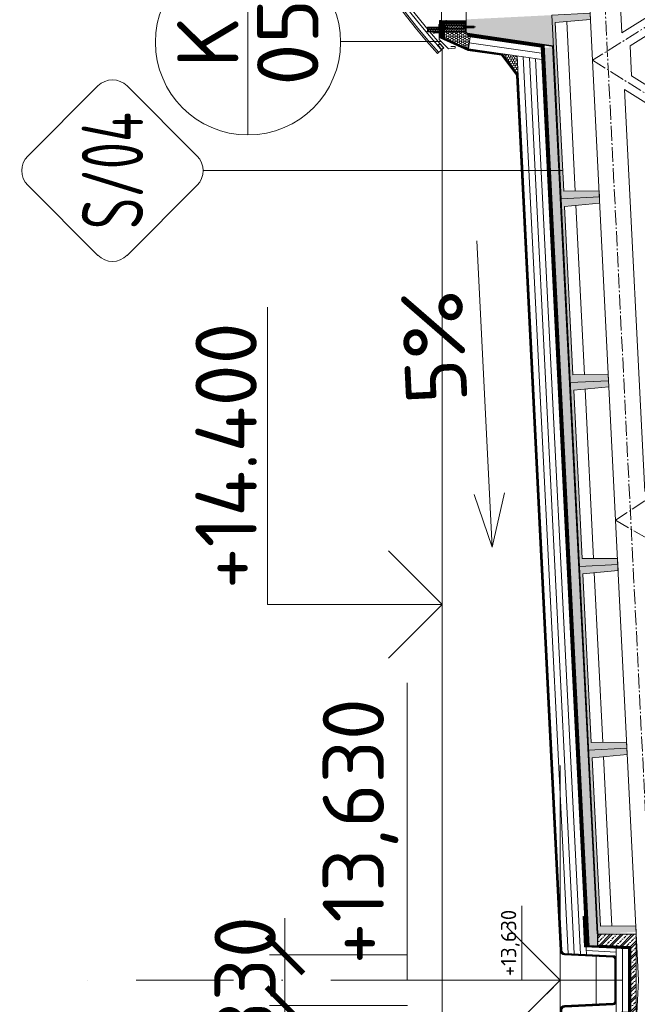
# Model space of a CAD drawing. Header units: millimetres. Extents: x -29085 to 3627694, y -159961 to 2281735.
# Tile 44 of 229: x 115737 to 119766, y 157427 to 163848. Entities that reach past the tile are written whole.
import ezdxf
from ezdxf.enums import TextEntityAlignment as Align

# ---------------------------------------------------------------- set-up
doc = ezdxf.new("R2010")
doc.units = ezdxf.units.MM
for name, pattern in [('AM_DIN_G_W050', [13.75, 9.75, -1.5, 1, -1.5]), ('CARKOVANA', [5, 3, -2]), ('CENTERX2', [101.6, 63.5, -12.7, 12.7, -12.7]), ('DASHDOT', [25.4, 12.7, -6.35, 0, -6.35])]:
    doc.linetypes.add(name, pattern=pattern)
doc.layers.add('_____detaily', color=1, linetype='Continuous')
doc.layers.add('A99_N_leg', color=7, linetype='Continuous')
for name, color, linetype, lineweight in [('A99_N_kce-pohl', 1, 'Continuous', 9), ('A99_N_kce-rez-sil', 6, 'Continuous', 18), ('A99_N_kce-rez-ten', 4, 'Continuous', 9), ('A99_N_koty-200', 5, 'Continuous', 5), ('A99_N_koty-200-vysk', 6, 'Continuous', 9), ('A99_N_koty-50-vysk', 160, 'Continuous', 9), ('A99_N_sraf', 252, 'Continuous', 0), ('A99_N_znaceni 200', 5, 'Continuous', 5), ('A99_S_kce-pohl', 7, 'Continuous', 5), ('A99_S_kce-rez-sil', 7, 'Continuous', 15), ('A99_S_kce-rez-ten', 7, 'Continuous', 9), ('A99_S_osy', 1, 'CENTERX2', 5), ('A99_S_sraf', 252, 'Continuous', 9)]:
    doc.layers.add(name, color=color, linetype=linetype, lineweight=lineweight)
doc.styles.add('A99_kota', font='isocpeur.ttf', dxfattribs={"height": 2})
doc.styles.add('A99_popis', font='isocpeur.ttf')
doc.styles.add('ad_popis 100', font='isocpeur.ttf', dxfattribs={"height": 200})
doc.linetypes.add('IZOLACE', pattern='A,0.00254,-2.54,[134,ltypeshp.shx,S=2.54,R=0,X=-2.54,Y=0],-5.08,[134,ltypeshp.shx,S=2.54,R=180,X=2.54,Y=0],-2.54', length=10.16254)
doc.dimstyles.new('A99_kota_200 new', dxfattribs={"dimscale": 200, "dimtxt": 2, "dimasz": 1.2, "dimexe": 0.5, "dimexo": 1.5, "dimgap": 0.3, "dimtad": 1, "dimdec": 0, "dimzin": 3, "dimdsep": 46, "dimtxsty": 'A99_kota', "dimblk": 'ARCHTICK', "dimcen": 2.5, "dimazin": 2, "dimtfac": 0.75, "dimtdec": 0, "dimtmove": 2, "dimatfit": 0, "dimfxl": 4, "dimfxlon": 1, "dimtolj": 1, "dimtzin": 0, "dimlwd": 5, "dimlwe": 5, "dimarcsym": 0})

# ---------------------------------------------------------------- blocks, each defined once
blk = doc.blocks.new('*U47')
at = {"color": 0, "linetype": 'ByBlock', "lineweight": -2}
blk.add_line((-3, 0), (7, 0), dxfattribs=at)
for points in [[(0, 0), (0, 5.7), (0, 5.7), (9.7, 5.7)], [(-1.75, 1.75), (0, 0), (1.75, 1.75)]]:
    blk.add_lwpolyline(points, dxfattribs=at)
at = {"color": 0, "linetype": 'ByBlock', "lineweight": -2, "style": 'A99_kota'}
blk.add_attdef('VYSKA', text='', height=2, dxfattribs=at).set_placement((9.2, 8.45), align=Align.TOP_RIGHT)
blk.add_attdef('POPIS_001', (9.2, 3.2), '', height=2, dxfattribs=at)
blk = doc.blocks.new('*U31')
at = {"color": 0, "linetype": 'ByBlock', "lineweight": -2}
blk.add_line((-3, 0), (7, 0), dxfattribs=at)
for points in [[(0, 0), (0, 5), (0, 5), (9.7, 5)], [(-1.75, 1.75), (0, 0), (1.75, 1.75)]]:
    blk.add_lwpolyline(points, dxfattribs=at)
at = {"color": 0, "linetype": 'ByBlock', "lineweight": -2, "style": 'A99_kota'}
blk.add_attdef('VYSKA', text='', height=2, dxfattribs=at).set_placement((9.2, 7.75), align=Align.TOP_RIGHT)
blk.add_attdef('POPIS_001', (9.2, 2.5), '', height=2, dxfattribs=at)
blk = doc.blocks.new('*U59')
at = {"color": 0}
for p, q in [((-0.721, 4.139), (-4.149, 0.711)), ((4.139, 0.711), (0.711, 4.139)), ((-4.149, -0.721), (-0.721, -4.149)), ((0.711, -4.149), (4.139, -0.721)), ((-0.005, -4.445), (-0.005, -22.035))]:
    blk.add_line(p, q, dxfattribs=at)
for centre, start, end in [((-0.005, 3.424), 45, 135), ((-3.433, -0.005), 135, 225), ((3.424, -0.005), 315, 45), ((-0.005, -3.433), 225, 315)]:
    blk.add_arc(centre, 1.012, start, end, dxfattribs=at)
at = {"color": 0, "linetype": 'ByBlock', "style": 'A99_popis', "width": 0.953108}
blk.add_attdef('SKLADBA', text='', height=3, rotation=0.0103, dxfattribs=at).set_placement((-2.863, -1.506), (2.855, -1.505), align=Align.FIT)
blk = doc.blocks.new('Befestiger_gross')
at = {"layer": '_____detaily', "linetype": 'Continuous', "lineweight": -2}
for p, q in [((1, -1), (0, 0)), ((1, 0), (0, 0)), ((1, -1), (0, 0)), ((1, 0), (0, 0)), ((2, 0), (1, 0)), ((1, 0), (1, 0)), ((1, 0), (1, 0)), ((2, 0), (1, 0)), ((1, 0), (1, 0)), ((1, 0), (1, 0)), ((2, 1), (2, 0)), ((2, 1), (2, 0)), ((2, 1), (2, 0)), ((2, -1), (2, 1)), ((3, 0), (2, 0)), ((3, 0), (2, 0)), ((3, 1), (4, 0)), ((3, 1), (3, 0)), ((3, 1), (4, 0)), ((3, -1), (3, 1)), ((4, -1), (5, 1)), ((5, 0), (4, 0)), ((5, 0), (4, 0)), ((5, 1), (5, 0)), ((6, 0), (5, 0)), ((5, 0), (5, 1)), ((5, -1), (6, 1)), ((5, 1), (5, 0)), ((6, 0), (5, 0)), ((7, 1), (6, 1)), ((6, 1), (6, 1)), ((6, 1), (6, 1)), ((6, 0), (6, 1)), ((7, 1), (6, 1)), ((6, 1), (6, 1)), ((6, 1), (6, 1)), ((6, -1), (7, 1)), ((7, 1), (7, 1)), ((8, 1), (7, 1)), ((7, 1), (7, 1)), ((7, 1), (7, 1)), ((8, 1), (7, 1)), ((8, 1), (8, 1)), ((9, 1), (8, 1)), ((8, 1), (8, 1)), ((8, 1), (8, 1)), ((8, -1), (8, 1)), ((9, 1), (8, 1)), ((9, 1), (10, 1)), ((9, 1), (9, 1)), ((9, 1), (10, 1)), ((9, -1), (9, 1)), ((10, 1), (10, 1)), ((11, 1), (10, 1)), ((10, -1), (11, 1)), ((10, 1), (10, 1)), ((11, 1), (11, 0)), ((11, 1), (11, 0)), ((11, -1), (12, 1)), ((12, 0), (11, 0)), ((12, 0), (11, 0)), ((12, 1), (12, 0)), ((12, 1), (12, 0)), ((12, 1), (12, 0)), ((12, -1), (13, 1)), ((13, 0), (12, 0)), ((13, 0), (12, 0)), ((13, 1), (13, 0)), ((14, 0), (13, 0)), ((13, 1), (13, 0)), ((13, 1), (13, 0)), ((14, 0), (13, 0)), ((15, 1), (14, 1)), ((14, 1), (14, 1)), ((14, 1), (14, 1)), ((14, 1), (14, 0)), ((15, 1), (14, 1)), ((14, 1), (14, 1)), ((14, 1), (14, 1)), ((14, -1), (14, 1)), ((15, 1), (16, 1)), ((15, 1), (15, 1)), ((15, 1), (16, 1)), ((15, -1), (15, 1)), ((16, 1), (16, 1)), ((17, 1), (16, 1)), ((16, 1), (16, 1)), ((16, -1), (17, 1)), ((17, 1), (17, 1)), ((18, 1), (17, 1)), ((17, 1), (17, 1)), ((18, 1), (17, 1)), ((17, -1), (18, 1)), ((18, 1), (18, 1)), ((19, 1), (18, 1)), ((18, 1), (18, 1)), ((18, 1), (18, 1)), ((19, 1), (18, 1)), ((18, -1), (19, 1)), ((20, 1), (19, 1)), ((19, 1), (19, 1)), ((19, 1), (19, 1)), ((20, 1), (19, 1)), ((19, -1), (20, 1)), ((19, 1), (19, 1)), ((21, 1), (20, 1)), ((20, 1), (20, 1)), ((20, 1), (20, 1)), ((20, 1), (20, 1)), ((21, 1), (20, 1)), ((20, 1), (20, 1)), ((20, 1), (20, 1)), ((21, 1), (21, 1)), ((22, 1), (21, 1)), ((21, 1), (21, 1)), ((21, 1), (21, 1)), ((21, -1), (21, 1)), ((22, 1), (21, 1)), ((22, 1), (23, 1)), ((22, 1), (22, 1)), ((22, 1), (23, 1)), ((22, -1), (22, 1)), ((24, 1), (23, 1)), ((24, 1), (23, 1)), ((23, -1), (24, 1)), ((24, 1), (24, 1)), ((25, 1), (24, 1)), ((24, 1), (24, 1)), ((24, 1), (24, 1)), ((25, 1), (24, 1)), ((24, -1), (25, 1)), ((25, 1), (25, 1)), ((26, 1), (25, 1)), ((25, 1), (25, 1)), ((25, 1), (25, 1)), ((26, 1), (25, 1)), ((25, -1), (26, 1)), ((26, 1), (26, 1)), ((27, 1), (26, 1)), ((26, 1), (26, 1)), ((26, 1), (26, 1)), ((27, 1), (26, 1)), ((28, 0), (27, 0)), ((27, 1), (27, 0)), ((27, 1), (27, 1)), ((28, 0), (27, 0)), ((27, 1), (27, 0)), ((27, -1), (27, 1)), ((28, 1), (29, 0)), ((28, 1), (28, 0)), ((28, 1), (29, 0)), ((28, -1), (28, 1)), ((29, 0), (29, 0)), ((29, 0), (29, 0)), ((30, 1), (29, 0)), ((29, 0), (29, 0)), ((29, 0), (29, 0)), ((29, -1), (30, 1)), ((30, 1), (30, 0)), ((31, 0), (30, 0)), ((30, 1), (30, 0)), ((31, 0), (30, 0)), ((30, -1), (31, 1)), ((31, 1), (31, 0)), ((32, 0), (31, 0)), ((31, 1), (31, 0)), ((31, 1), (31, 0)), ((32, 0), (31, 0)), ((31, -1), (32, 1)), ((32, 1), (32, 0)), ((33, 0), (32, 0)), ((32, 1), (32, 0)), ((32, 1), (32, 0)), ((33, 0), (32, 0)), ((32, -1), (33, 1)), ((33, 1), (33, 0)), ((34, 0), (33, 0)), ((33, 1), (33, 0)), ((33, 1), (33, 0)), ((34, 0), (33, 0)), ((34, 1), (34, 0)), ((36, 0), (34, 0)), ((34, 1), (34, 0)), ((34, -1), (34, 1)), ((34, 1), (34, 0)), ((36, 0), (34, 0)), ((36, 0), (37, 1)), ((36, 0), (37, 1)), ((37, -1), (37, 1)), ((37, -1), (37, 1)), ((2, -1), (1, -1)), ((2, -1), (1, -1)), ((2, -1), (2, -1)), ((3, -1), (2, -1)), ((2, -1), (2, -1)), ((2, -1), (2, -1)), ((3, -1), (2, -1)), ((3, -1), (3, -1)), ((4, -1), (3, -1)), ((3, -1), (3, -1)), ((3, -1), (3, -1)), ((4, -1), (3, -1)), ((5, 0), (4, 0)), ((4, 0), (4, -1)), ((5, 0), (4, 0)), ((4, -1), (4, -1)), ((4, -1), (4, -1)), ((6, 0), (5, 0)), ((5, 0), (5, -1)), ((5, 0), (5, -1)), ((6, 0), (5, 0)), ((5, 0), (5, -1)), ((6, 0), (6, -1)), ((7, 0), (6, -1)), ((6, 0), (6, -1)), ((7, 0), (7, 0)), ((7, 0), (8, -1)), ((7, 0), (7, 0)), ((7, 0), (8, -1)), ((9, 0), (8, 0)), ((8, 0), (8, -1)), ((9, 0), (8, 0)), ((9, 0), (9, -1)), ((10, 0), (9, 0)), ((9, 0), (9, -1)), ((9, 0), (9, -1)), ((10, 0), (9, 0)), ((10, 0), (10, -1)), ((10, 0), (10, -1)), ((11, -1), (10, -1)), ((10, -1), (10, -1)), ((11, -1), (10, -1)), ((11, -1), (11, -1)), ((12, -1), (11, -1)), ((11, -1), (11, -1)), ((11, -1), (11, -1)), ((12, -1), (11, -1)), ((13, 0), (12, -1)), ((12, -1), (12, -1)), ((12, -1), (12, -1)), ((13, 0), (13, 0)), ((13, 0), (14, -1)), ((13, 0), (13, 0)), ((13, 0), (14, -1)), ((15, 0), (14, 0)), ((14, 0), (14, -1)), ((15, 0), (14, 0)), ((15, 0), (15, -1)), ((16, 0), (15, 0)), ((15, 0), (15, -1)), ((15, 0), (15, -1)), ((16, 0), (15, 0)), ((16, 0), (16, -1)), ((17, 0), (16, 0)), ((16, 0), (16, -1)), ((16, 0), (16, -1)), ((17, 0), (16, 0)), ((17, 0), (17, -1)), ((18, 0), (17, 0)), ((17, 0), (17, -1)), ((17, 0), (17, -1)), ((18, 0), (17, 0)), ((19, 0), (18, 0)), ((18, 0), (18, -1)), ((18, 0), (18, -1)), ((19, 0), (18, 0)), ((18, 0), (18, -1)), ((19, 0), (19, -1)), ((20, 0), (19, -1)), ((19, 0), (19, -1)), ((21, 0), (20, 0)), ((21, 0), (20, 0)), ((21, 0), (21, -1)), ((22, 0), (21, 0)), ((21, 0), (21, -1)), ((21, 0), (21, -1)), ((22, 0), (21, 0)), ((22, 0), (22, -1)), ((23, 0), (22, 0)), ((22, 0), (22, -1)), ((22, 0), (22, -1)), ((23, 0), (22, 0)), ((23, 0), (23, -1)), ((24, 0), (23, 0)), ((23, 0), (23, -1)), ((23, 0), (23, -1)), ((24, 0), (23, 0)), ((24, 0), (24, -1)), ((25, 0), (24, 0)), ((24, 0), (24, -1)), ((24, 0), (24, -1)), ((25, 0), (24, 0)), ((25, 0), (25, -1)), ((25, 0), (25, -1)), ((26, -1), (25, -1)), ((26, -1), (27, -1)), ((26, -1), (26, -1)), ((26, -1), (27, -1)), ((26, -1), (26, -1)), ((28, -1), (27, -1)), ((27, -1), (27, -1)), ((28, -1), (27, -1)), ((29, -1), (28, -1)), ((28, -1), (28, -1)), ((28, -1), (28, -1)), ((29, -1), (28, -1)), ((28, -1), (28, -1)), ((29, -1), (29, -1)), ((30, -1), (29, -1)), ((29, -1), (29, -1)), ((29, -1), (29, -1)), ((30, -1), (29, -1)), ((30, -1), (30, -1)), ((31, -1), (30, -1)), ((30, -1), (30, -1)), ((30, -1), (30, -1)), ((31, -1), (30, -1)), ((31, -1), (31, -1)), ((32, -1), (31, -1)), ((31, -1), (31, -1)), ((31, -1), (31, -1)), ((32, -1), (31, -1)), ((32, -1), (32, -1)), ((33, -1), (32, -1)), ((32, -1), (32, -1)), ((34, -1), (33, -1)), ((34, -1), (33, -1)), ((37, -1), (34, -1)), ((34, -1), (34, -1)), ((37, -1), (34, -1)), ((34, -1), (34, -1)), ((34, -1), (34, -1)), ((37, -1), (37, -1)), ((37, -1), (37, -1))]:
    blk.add_line(p, q, dxfattribs=at)
blk = doc.blocks.new('*U28')
at = {"color": 0, "linetype": 'ByBlock'}
blk.add_line((-3.02, 0), (3.02, 0), dxfattribs=at)
blk.add_circle((0, 0), 3.02, dxfattribs=at)
at = {"color": 0, "linetype": 'ByBlock', "style": 'A99_popis'}
for tag, p in [('KATEGORIE', (0, 1.31)), ('PRVEK', (0, -1.298))]:
    blk.add_attdef(tag, text='', height=2, dxfattribs=at).set_placement(p, align=Align.MIDDLE_CENTER)
blk = doc.blocks.new('_ArchTick')
at = {"color": 0, "linetype": 'ByBlock', "const_width": 0.15}
blk.add_lwpolyline([(-0.5, -0.5), (0.5, 0.5)], dxfattribs=at)
blk = doc.blocks.new('*D152')
at = {"layer": 'A99_N_koty-200', "color": 0, "linetype": 'Continuous', "lineweight": 5, "ltscale": 10, "transparency": 16777216}
for p, q in [((117467.9, 157748.2), (117467.9, 157988.2)), ((118267.9, 157748.2), (117367.9, 157748.2)), ((117467.9, 157418.3), (117467.9, 157748.2)), ((118267.9, 157418.3), (117367.9, 157418.3)), ((117467.9, 157418.3), (117467.9, 157178.3))]:
    blk.add_line(p, q, dxfattribs=at)
at = {"layer": 'Defpoints', "color": 0, "linetype": 'Continuous', "ltscale": 10, "transparency": 16777216}
for p in [(117467.9, 157748.2), (119293.5, 157748.2), (119293.4, 157418.3)]:
    blk.add_point(p, dxfattribs=at)
at = {"layer": 'A99_N_koty-200', "color": 0, "linetype": 'Continuous', "lineweight": 5, "ltscale": 10, "transparency": 16777216, "xscale": 240, "yscale": 240, "zscale": 240}
for p, rotation in [((117467.9, 157748.2), 270), ((117467.9, 157418.3), 90)]:
    blk.add_blockref('_ArchTick', p, dxfattribs=dict(at, rotation=rotation))
at = {"layer": 'A99_N_koty-200', "color": 0, "linetype": 'Continuous', "lineweight": 0, "ltscale": 10, "transparency": 16777216, "insert": (117207.9, 157583.3), "char_height": 400, "attachment_point": 5, "rotation": 90, "style": 'A99_kota'}
blk.add_mtext('\\A1;330', dxfattribs=at)

msp = doc.modelspace()

# ---------------------------------------------------------------- hatches: boundary and pattern name
at = {"layer": 'A99_N_kce-rez-ten', "lineweight": 0, "transparency": 33554562}
h = msp.add_hatch(dxfattribs=at)
h.set_pattern_fill('ANSI31', color=1, scale=50)
h.set_pattern_definition([(135, (123068.95, 129398.5855), (-4.4194174, -4.4194174), [])])
h.paths.add_polyline_path([(118489, 163825.8), (118649, 163825.8), (118649, 163840.8), (118489, 163840.8)])
h = msp.add_hatch(dxfattribs=at)
h.set_pattern_fill('ANSI31', color=1, scale=50)
h.set_pattern_definition([(135, (123068.95, 129326.0855), (-4.4194174, -4.4194174), [])])
h.paths.add_polyline_path([(118509, 163730.8), (118509, 163825.8), (118489, 163825.8), (118489, 163738.3)])
at = {"layer": 'A99_N_kce-rez-ten', "linetype": 'Continuous', "lineweight": 0}
h = msp.add_hatch(dxfattribs=at)
h.set_pattern_fill('HONEY', color=1, scale=0.25, style=2)
h.set_pattern_definition([(90, (-86071.0497, -886704.248), (-5.41265875, 9.375), [6.25, -12.5]), (210, (-86071.0497, -886704.248), (-5.412658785, -9.37499998), [6.25, -12.5]), (150, (-86071.0497, -886704.248), (-10.825317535, 2e-08), [-12.5, 6.25])])
h.paths.add_polyline_path([(118510.9, 163767.8), (118647, 163768.8), (118647, 163823.8), (118510.9, 163823.8)])
h = msp.add_hatch(dxfattribs=at)
h.set_pattern_fill('HONEY', color=1, scale=0.25, style=2)
h.set_pattern_definition([(90, (-86191.5497, -886730.248), (-5.41265875, 9.375), [6.25, -12.5]), (210, (-86191.5497, -886730.248), (-5.412658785, -9.37499998), [6.25, -12.5]), (150, (-86191.5497, -886730.248), (-10.825317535, 2e-08), [-12.5, 6.25])])
h.paths.add_polyline_path([(118472.5, 163769.8), (118472.5, 163799.8), (118397.5, 163799.8), (118397.5, 163773.8), (118455, 163773.3), (118455, 163769.8)])
at = {"layer": 'A99_N_kce-rez-ten', "lineweight": 0}
for points in [[(118469.7, 163800.8), (118469.7, 163785.8), (118470.7, 163785.8), (118470.7, 163800.8)], [(118512, 163800.8), (118512, 163785.8), (118510.9, 163785.8), (118510.9, 163800.8)], [(118638, 163808.3), (118638, 163793.3), (118639, 163793.3), (118639, 163808.3)]]:
    msp.add_hatch(color=1, dxfattribs=at).paths.add_polyline_path(points)
at = {"layer": 'A99_N_sraf', "lineweight": 0, "transparency": 33554562}
h = msp.add_hatch(dxfattribs=at)
h.set_pattern_fill('HONEY', color=1, scale=75)
h.set_pattern_definition([(0, (-86071.05, 130283.252), (14.0625, 8.11898812), [9.375, -18.75]), (120, (-86071.05, 130283.252), (-14.06249997, 8.11898818), [9.375, -18.75]), (60, (-86071.05, 130283.252), (3e-08, 16.2379763), [-18.75, 9.375])])
h.paths.add_polyline_path([(118509, 163765.8), (118508.9, 163726.8), (118664.4, 163657.6), (118675.9, 163736.8), (118649, 163765.8)])
h = msp.add_hatch(dxfattribs=at)
h.set_pattern_fill('HONEY', color=1, scale=75)
h.set_pattern_definition([(272.86, (118990.93, 163436.099), (8.81053, -13.63988), [9.375, -18.75]), (32.86, (118990.93, 163436.099), (7.40722, 14.4501), [9.375, -18.75]), (332.86, (118990.93, 163436.099), (16.21775, 0.8102), [-18.75, 9.375])])
h.paths.add_polyline_path([(118988.2, 163490.1), (118982.2, 163611.5), (118885.4, 163625.5)])
at = {"layer": 'A99_S_sraf', "lineweight": 0, "transparency": 33554687}
h = msp.add_hatch(dxfattribs=at)
h.set_pattern_fill('ZELEZOBETON', color=256, scale=10)
h.set_pattern_definition([(135, (122783.95, 111373.25), (-35.35534, -35.35534), []), (135, (122783.95, 111387.394), (-35.35534, -35.35534), []), (135, (122783.95, 111415.68), (-49.497475, -21.213203), [20, -10, 0, -10])])
h.paths.add_polyline_path([(119508.5, 157885.4), (119569.5, 157888.4), (119707, 157895.3), (119758.2, 157897.9), (119756.2, 157937.8), (119526, 157936.3), (119471.1, 159035), (119700.3, 159056.4), (119696.3, 159136.3), (119466.1, 159134.8), (119411.3, 160233.5), (119640.4, 160254.9), (119636.4, 160334.8), (119406.3, 160333.3), (119351.4, 161432), (119580.4, 161453.4), (119576.4, 161533.3), (119346.4, 161531.8), (119291.5, 162630.5), (119520.7, 162651.9), (119516.5, 162731.8), (119286.5, 162730.3), (119231.6, 163829), (119460.6, 163850.4), (119458.6, 163890.4), (118649.9, 163850), (118654.3, 163760.1), (119219.1, 163678.2)])
at = {"layer": 'A99_S_sraf', "linetype": 'Continuous', "lineweight": 0, "ltscale": 2, "transparency": 33554562}
h = msp.add_hatch(dxfattribs=at)
h.set_pattern_fill('BETON-LEHKY', color=256, scale=10)
h.set_pattern_definition([(137.86, (119497.84, 139899.01), (-26.83778, -29.660305), []), (92.86, (119482.357, 139943.362), (-29.660305, 26.837778), [5, -51.56854]), (137.86, (119482.108, 139948.356), (-26.83778, -29.660305), [5, -35]), (182.86, (119478.4, 139951.71), (-26.837778, -29.660305), [5, -51.56854]), (227.86, (119473.406, 139951.46), (29.660305, -26.83778), [5, -35]), (92.86, (119470.3, 139942.76), (-29.660305, 26.837778), [5, -51.56854]), (137.86, (119474.01, 139939.405), (-26.83778, -29.660305), [5, -35]), (182.86, (119479.002, 139939.655), (-26.837778, -29.660305), [5, -51.56854]), (227.86, (119482.357, 139943.362), (29.660305, -26.83778), [5, -35]), (137.86, (119465.08, 139955.62), (-26.83778, -29.660305), [10, -30])])
h.paths.add_polyline_path([(119452.2, 157810.9), (119159.7, 163665.2), (119214.6, 163667.9), (119509, 157813.3)])
at = {"layer": 'A99_S_sraf', "lineweight": 0, "transparency": 33554687}
h = msp.add_hatch(dxfattribs=at)
h.set_pattern_fill('ZELEZOBETON', color=256, scale=10)
h.set_pattern_definition([(45, (-169826.05, -431416.75), (-35.355339, 35.355339), []), (45, (-169811.91, -431416.75), (-35.355339, 35.355339), []), (45, (-169783.623, -431416.75), (-21.2132034, 49.4974747), [20, -10, 0, -10])])
h.paths.add_polyline_path([(119759, 157583.3), (119724, 157583.3), (119724, 157363.3), (119509, 157353.3), (119509, 157283.3), (119759, 157283.3)])
h.paths.add_polyline_path([(119759, 157883.3), (119509, 157883.3), (119509, 157813.3), (119724, 157803.3), (119724, 157583.3), (119759, 157583.3)])

# ---------------------------------------------------------------- linework, layer by layer
at = {"layer": 'A99_N_kce-pohl', "lineweight": 5}
for points in [[(118489, 163840.8), (118489, 166583.3)], [(118549, 163673.3), (118579, 163673.3), (118579, 163663.3), (118534, 163658.3), (118474, 163718.3), (118474, 163763.3), (118444, 163763.3)]]:
    msp.add_lwpolyline(points, dxfattribs=at)
at = {"layer": 'A99_N_kce-pohl', "linetype": 'Continuous', "lineweight": 0}
msp.add_lwpolyline([(118664.4, 163657.6), (118508.9, 163726.8), (118509, 163765.8), (118649, 163765.8), (118675.9, 163736.8)], close=True, dxfattribs=at)
at = {"layer": 'A99_N_kce-pohl', "linetype": 'Continuous'}
for points in [[(118478.3, 163693.6), (118504.9, 163663.8), (118490, 163650.5), (118463.4, 163680.3)], [(118478.1, 163690.1), (118501.4, 163664), (118490.2, 163654), (118466.9, 163680.1)]]:
    msp.add_lwpolyline(points, close=True, dxfattribs=at)
for points in [[(118504.9, 163663.8), (118478.3, 163693.6)], [(118490, 163650.5), (118463.9, 163627.2)]]:
    msp.add_lwpolyline(points, dxfattribs=at)
at = {"layer": 'A99_N_kce-pohl'}
msp.add_lwpolyline([(118493.8, 151503.3), (118493.8, 163653.3)], dxfattribs=at)
at = {"layer": 'A99_N_kce-pohl', "lineweight": 0}
for points in [[(119143.5, 163588.1), (118664.4, 163657.6)], [(118990.9, 163436.1), (118982.2, 163611.5)]]:
    msp.add_lwpolyline(points, dxfattribs=at)
at = {"layer": 'A99_N_kce-pohl', "linetype": 'Continuous', "lineweight": 0}
msp.add_lwpolyline([(119647.9, 157801.8), (119719, 157798.5), (119449.2, 157811)], dxfattribs=at)
at = {"layer": 'A99_N_kce-pohl', "linetype": 'Continuous', "lineweight": 5}
for radius, start, end in [(4410, 137.90791, 222.09209), (4355, 137.90451, 221.56924)]:
    msp.add_arc((121736.5, 166583.3), radius, start, end, dxfattribs=at)
at = {"layer": 'A99_N_kce-rez-sil', "color": 1, "linetype": 'Continuous', "lineweight": 5}
for radius, start, end in [(4400, 137.90791, 222.09209), (4375, 137.90603, 222.09397)]:
    msp.add_arc((121736.5, 166583.3), radius, start, end, dxfattribs=at)
at = {"layer": 'A99_N_kce-rez-ten', "color": 1, "lineweight": 0}
for p, q in [((118464.4, 163796.8), (118464.4, 163789.8)), ((118467.5, 163797.6), (118465.2, 163797.6)), ((118467.4, 163795.3), (118465.2, 163795.3)), ((118467.5, 163795.3), (118465.2, 163795.3)), ((118467.5, 163791.3), (118465.2, 163791.3)), ((118467.5, 163789), (118465.2, 163789)), ((118468.3, 163798.3), (118467.8, 163798.3)), ((118467.8, 163798.3), (118467.8, 163788.3)), ((118468.3, 163788.3), (118467.8, 163788.3)), ((118468.3, 163797.6), (118468.7, 163801.3)), ((118468.3, 163798.3), (118468.3, 163788.3)), ((118468.3, 163797.6), (118468.3, 163789)), ((118468.7, 163785.3), (118468.3, 163789)), ((118469.7, 163801.3), (118468.7, 163801.3)), ((118469.7, 163801.3), (118468.7, 163801.3)), ((118469.7, 163785.3), (118468.7, 163785.3)), ((118469.7, 163785.3), (118468.7, 163785.3)), ((118469.7, 163785.3), (118469.7, 163801.3)), ((118469.7, 163800.8), (118469.7, 163785.8)), ((118470.7, 163800.8), (118469.7, 163800.8)), ((118469.7, 163785.8), (118470.7, 163785.8)), ((118470.7, 163785.8), (118469.7, 163785.8)), ((118470.7, 163785.8), (118470.7, 163800.8)), ((118509, 163796.4), (118470.7, 163796.4)), ((118509, 163790.1), (118470.7, 163790.1)), ((118510.9, 163785.8), (118512, 163785.8)), ((118510.9, 163785.8), (118510.9, 163800.8)), ((118510.9, 163800.8), (118512, 163800.8)), ((118512, 163785.8), (118510.9, 163785.8)), ((118512, 163801.3), (118513, 163801.3)), ((118512, 163785.3), (118512, 163801.3)), ((118512, 163801.3), (118513, 163801.3)), ((118512, 163800.8), (118512, 163785.8)), ((118512, 163785.3), (118513, 163785.3)), ((118512, 163785.3), (118513, 163785.3)), ((118513.3, 163797.6), (118513, 163801.3)), ((118513, 163785.3), (118513.3, 163789)), ((118513.3, 163798.3), (118513.8, 163798.3)), ((118513.3, 163798.3), (118513.3, 163788.3)), ((118513.3, 163797.6), (118513.3, 163789)), ((118513.3, 163788.3), (118513.8, 163788.3)), ((118513.8, 163798.3), (118513.8, 163788.3)), ((118514.1, 163797.6), (118516.5, 163797.6)), ((118514.1, 163795.3), (118516.5, 163795.3)), ((118514.1, 163791.3), (118516.5, 163791.3)), ((118514.1, 163789), (118516.5, 163789)), ((118514.2, 163795.3), (118516.5, 163795.3)), ((118517.2, 163796.8), (118517.2, 163789.8)), ((118517.2, 163795.5), (118517.8, 163796.4)), ((118518.3, 163791), (118517.2, 163795.5)), ((118518.3, 163791), (118517.6, 163791)), ((118518.9, 163790.1), (118517.8, 163796.4)), ((118518.3, 163795.5), (118517.8, 163796.4)), ((118519.4, 163791), (118518.3, 163795.5)), ((118519, 163795.5), (118518.3, 163795.5)), ((118518.9, 163790.1), (118518.3, 163791)), ((118518.9, 163790.1), (118519.4, 163791)), ((118519, 163795.5), (118519.6, 163796.4)), ((118520.1, 163791), (118519, 163795.5)), ((118520.1, 163791), (118519.4, 163791)), ((118520.7, 163790.1), (118519.6, 163796.4)), ((118520.1, 163795.5), (118519.6, 163796.4)), ((118521.2, 163791), (118520.1, 163795.5)), ((118520.8, 163795.5), (118520.1, 163795.5)), ((118520.7, 163790.1), (118520.1, 163791)), ((118520.7, 163790.1), (118521.2, 163791)), ((118520.8, 163795.5), (118521.4, 163796.4)), ((118521.9, 163791), (118520.8, 163795.5)), ((118521.9, 163791), (118521.2, 163791)), ((118522.5, 163790.1), (118521.4, 163796.4)), ((118521.9, 163795.5), (118521.4, 163796.4)), ((118523, 163791), (118521.9, 163795.5)), ((118522.6, 163795.5), (118521.9, 163795.5)), ((118522.5, 163790.1), (118521.9, 163791)), ((118522.5, 163790.1), (118523, 163791)), ((118522.6, 163795.5), (118523.2, 163796.4)), ((118523.7, 163791), (118522.6, 163795.5)), ((118523.7, 163791), (118523, 163791)), ((118524.3, 163790.1), (118523.2, 163796.4)), ((118523.7, 163795.5), (118523.2, 163796.4)), ((118524.8, 163791), (118523.7, 163795.5)), ((118524.4, 163795.5), (118523.7, 163795.5)), ((118524.3, 163790.1), (118523.7, 163791)), ((118524.3, 163790.1), (118524.8, 163791)), ((118524.4, 163795.5), (118525, 163796.4)), ((118525.5, 163791), (118524.4, 163795.5)), ((118525.5, 163791), (118524.8, 163791)), ((118526.1, 163790.1), (118525, 163796.4)), ((118525.5, 163795.5), (118525, 163796.4)), ((118526.6, 163791), (118525.5, 163795.5)), ((118526.2, 163795.5), (118525.5, 163795.5)), ((118526.1, 163790.1), (118525.5, 163791)), ((118526.1, 163790.1), (118526.6, 163791)), ((118526.2, 163795.5), (118526.8, 163796.4)), ((118527.3, 163791), (118526.2, 163795.5)), ((118527.3, 163791), (118526.6, 163791)), ((118527.9, 163790.1), (118526.8, 163796.4)), ((118527.3, 163795.5), (118526.8, 163796.4)), ((118528.4, 163791), (118527.3, 163795.5)), ((118528, 163795.5), (118527.3, 163795.5)), ((118527.9, 163790.1), (118527.3, 163791)), ((118527.9, 163790.1), (118528.4, 163791)), ((118528, 163795.5), (118528.6, 163796.4)), ((118529.1, 163791), (118528, 163795.5)), ((118529.1, 163791), (118528.4, 163791)), ((118529.7, 163790.1), (118528.6, 163796.4)), ((118529.1, 163795.5), (118528.6, 163796.4)), ((118530.2, 163791), (118529.1, 163795.5)), ((118529.8, 163795.5), (118529.1, 163795.5)), ((118529.7, 163790.1), (118529.1, 163791)), ((118529.7, 163790.1), (118530.2, 163791)), ((118529.8, 163795.5), (118530.2, 163796.1)), ((118530.2, 163794.1), (118529.8, 163795.5)), ((118530.2, 163791), (118530.2, 163796.1)), ((118530.9, 163795.3), (118530.2, 163795.5)), ((118530.2, 163791), (118530.9, 163791.2)), ((118530.9, 163791.2), (118530.9, 163795.3)), ((118632.7, 163804.3), (118632.7, 163797.3)), ((118635.8, 163805.1), (118633.4, 163805.1)), ((118635.7, 163802.8), (118633.4, 163802.8)), ((118635.8, 163802.8), (118633.4, 163802.8)), ((118635.8, 163798.8), (118633.4, 163798.8)), ((118635.8, 163796.5), (118633.4, 163796.5)), ((118636.6, 163805.8), (118636.1, 163805.8)), ((118636.1, 163805.8), (118636.1, 163795.8)), ((118636.6, 163795.8), (118636.1, 163795.8)), ((118636.6, 163805.1), (118637, 163808.8)), ((118636.6, 163805.8), (118636.6, 163795.8)), ((118636.6, 163805.1), (118636.6, 163796.5)), ((118637, 163792.8), (118636.6, 163796.5)), ((118638, 163808.8), (118637, 163808.8)), ((118638, 163808.8), (118637, 163808.8)), ((118638, 163792.8), (118637, 163792.8)), ((118638, 163792.8), (118637, 163792.8)), ((118638, 163792.8), (118638, 163808.8)), ((118638, 163808.3), (118638, 163793.3)), ((118639, 163808.3), (118638, 163808.3)), ((118638, 163793.3), (118639, 163793.3)), ((118639, 163793.3), (118638, 163793.3)), ((118639, 163793.3), (118639, 163808.3)), ((118686.2, 163803.9), (118639, 163803.9)), ((118686.2, 163797.6), (118639, 163797.6)), ((118686.6, 163797.6), (118685.5, 163803.9)), ((118687.2, 163798.5), (118686.1, 163803)), ((118686.8, 163803), (118686.1, 163803)), ((118686.6, 163797.6), (118686.1, 163798.5)), ((118686.6, 163797.6), (118687.2, 163798.5)), ((118686.8, 163803), (118687.3, 163803.9)), ((118687.9, 163798.5), (118686.8, 163803)), ((118687.9, 163798.5), (118687.1, 163798.5)), ((118688.4, 163797.6), (118687.3, 163803.9)), ((118687.9, 163803), (118687.3, 163803.9)), ((118689, 163798.5), (118687.9, 163803)), ((118688.6, 163803), (118687.9, 163803)), ((118688.4, 163797.6), (118687.9, 163798.5)), ((118688.4, 163797.6), (118689, 163798.5)), ((118688.6, 163803), (118689.1, 163803.9)), ((118689.7, 163798.5), (118688.6, 163803)), ((118689.7, 163798.5), (118688.9, 163798.5)), ((118690.2, 163797.6), (118689.1, 163803.9)), ((118689.7, 163803), (118689.1, 163803.9)), ((118690.8, 163798.5), (118689.7, 163803)), ((118690.4, 163803), (118689.7, 163803)), ((118690.2, 163797.6), (118689.7, 163798.5)), ((118690.2, 163797.6), (118690.8, 163798.5)), ((118690.4, 163803), (118690.9, 163803.9)), ((118691.5, 163798.5), (118690.4, 163803)), ((118691.5, 163798.5), (118690.7, 163798.5)), ((118692, 163797.6), (118690.9, 163803.9)), ((118691.5, 163803), (118690.9, 163803.9)), ((118692.6, 163798.5), (118691.5, 163803)), ((118692.2, 163803), (118691.5, 163803)), ((118692, 163797.6), (118691.5, 163798.5)), ((118692, 163797.6), (118692.6, 163798.5)), ((118692.2, 163803), (118692.7, 163803.9)), ((118693.3, 163798.5), (118692.2, 163803)), ((118693.3, 163798.5), (118692.5, 163798.5)), ((118693.8, 163797.6), (118692.7, 163803.9)), ((118693.3, 163803), (118692.7, 163803.9)), ((118694.4, 163798.5), (118693.3, 163803)), ((118694, 163803), (118693.3, 163803)), ((118693.8, 163797.6), (118693.3, 163798.5)), ((118693.8, 163797.6), (118694.4, 163798.5)), ((118694, 163803), (118694.5, 163803.9)), ((118695.1, 163798.5), (118694, 163803)), ((118695.1, 163798.5), (118694.3, 163798.5)), ((118695.6, 163797.6), (118694.5, 163803.9)), ((118695.1, 163803), (118694.5, 163803.9)), ((118696.2, 163798.5), (118695.1, 163803)), ((118695.8, 163803), (118695.1, 163803)), ((118695.6, 163797.6), (118695.1, 163798.5)), ((118695.6, 163797.6), (118696.2, 163798.5)), ((118695.8, 163803), (118696.3, 163803.9)), ((118696.9, 163798.5), (118695.8, 163803)), ((118696.9, 163798.5), (118696.1, 163798.5)), ((118697.4, 163797.6), (118696.3, 163803.9)), ((118696.9, 163803), (118696.3, 163803.9)), ((118698, 163798.5), (118696.9, 163803)), ((118697.6, 163803), (118696.9, 163803)), ((118697.4, 163797.6), (118696.9, 163798.5)), ((118697.4, 163797.6), (118698, 163798.5)), ((118697.6, 163803), (118698, 163803.6)), ((118698, 163801.6), (118697.6, 163803)), ((118698, 163798.5), (118698, 163803.6)), ((118698.7, 163802.8), (118698, 163803)), ((118698, 163798.5), (118698.7, 163798.7)), ((118698.7, 163798.7), (118698.7, 163802.8))]:
    msp.add_line(p, q, dxfattribs=at)
at = {"layer": 'A99_N_kce-rez-ten', "color": 1, "linetype": 'Continuous', "lineweight": 0}
msp.add_lwpolyline([(118426.5, 163765.8), (118426.5, 163769.8), (118472.5, 163769.8), (118472.5, 163815.8), (118476.5, 163815.8)], dxfattribs=at)
msp.add_lwpolyline([(118476.5, 163814.3), (118476.5, 163768.8, -0.414214), (118473.5, 163765.8), (118426.5, 163765.8)], format="xyb", dxfattribs=at)
for points in [[(118476.5, 163765.8), (118476.5, 163760.8), (118479, 163760.8), (118479, 163840.8), (118489, 163840.8), (118489, 163842.8), (118476.5, 163842.8), (118476.5, 163765.8)], [(118649, 163840.8), (118489, 163840.8), (118489, 163825.8), (118649, 163825.8)], [(118509, 163730.3), (118509, 163825.8), (118489, 163825.8), (118489, 163738.8)], [(118531, 163825.8), (118509, 163825.8), (118509, 163765.8), (118649, 163765.8), (118649, 163825.8), (118627, 163825.8), (118627, 163823.8), (118647, 163823.8), (118647, 163767.8), (118510.9, 163767.8), (118510.9, 163823.8), (118531, 163823.8)], [(118472.5, 163769.8), (118472.5, 163799.8), (118397.5, 163799.8), (118397.5, 163769.8)], [(118455, 163769.8), (118455, 163773.3), (118397.5, 163773.3), (118397.5, 163769.8)]]:
    msp.add_lwpolyline(points, close=True, dxfattribs=at)
at = {"layer": 'A99_N_kce-rez-ten', "linetype": 'CARKOVANA', "lineweight": 0, "ltscale": 15, "const_width": 5}
for points in [[(119621.5, 157583.3), (119621.5, 157723.5, 0.400665), (119609.5, 157736), (119292.3, 157750.7, -0.386254), (119266.1, 157776.8), (118980.9, 163487.4), (118881.3, 163618.6), (118662.3, 163650.3), (118481.5, 163730.9), (118481.5, 163840.8)], [(119626.5, 157583.3), (119626.5, 157723.5, 0.400665), (119609.8, 157741), (119292.6, 157755.7, -0.386254), (119271.1, 157777.1), (118985.8, 163489.2), (118884.1, 163623.2), (118663.7, 163655.2), (118486.5, 163734.1), (118486.5, 163840.8)], [(119621.5, 157583.3), (119621.5, 157443, -0.400665), (119609.5, 157430.5), (119292.3, 157415.8, 0.386254), (119266.1, 157389.7), (118980.9, 151679.1), (118881.3, 151548), (118662.3, 151516.2), (118481.5, 151435.6), (118481.5, 151325.8)], [(119626.5, 157583.3), (119626.5, 157443, -0.400665), (119609.8, 157425.5), (119292.6, 157410.8, 0.386254), (119271.1, 157389.4), (118985.8, 151677.3), (118884.1, 151543.3), (118663.7, 151511.3), (118486.5, 151432.4), (118486.5, 151325.8)]]:
    msp.add_lwpolyline(points, format="xyb", dxfattribs=at)
at = {"layer": 'A99_N_kce-rez-ten', "linetype": 'Continuous', "lineweight": 0, "ltscale": 0.5}
for points in [[(119619, 157583.3), (119619, 157723.5, 0.400665), (119609.4, 157733.5), (119292.2, 157748.3, -0.386254), (119263.6, 157776.7), (118978.4, 163486.5), (118879.9, 163616.2), (118661.6, 163647.9), (118479, 163729.3), (118479, 163840.8)], [(119624, 157583.3), (119624, 157723.5, 0.400665), (119609.6, 157738.5), (119292.4, 157753.2, -0.386254), (119268.6, 157777), (118983.3, 163488.3), (118882.7, 163620.9), (118663, 163652.8), (118484, 163732.5), (118484, 163840.8)], [(119629, 157583.3), (119629, 157723.5, 0.400665), (119609.9, 157743.5), (119292.7, 157758.2, -0.386254), (119273.6, 157777.2), (118988.2, 163490.1), (118885.4, 163625.5), (118664.4, 163657.6), (118489, 163735.8), (118489, 163840.8)], [(119619, 157583.3), (119619, 157443, -0.400665), (119609.4, 157433), (119292.2, 157418.3, 0.386254), (119263.6, 157389.8), (118978.4, 151680), (118879.9, 151550.3), (118661.6, 151518.6), (118479, 151437.2), (118479, 151325.8)], [(119624, 157583.3), (119624, 157443, -0.400665), (119609.6, 157428), (119292.4, 157413.3, 0.386254), (119268.6, 157389.5), (118983.3, 151678.2), (118882.7, 151545.6), (118663, 151513.8), (118484, 151434), (118484, 151325.8)], [(119629, 157583.3), (119629, 157443, -0.400665), (119609.9, 157423), (119292.7, 157408.3, 0.386254), (119273.6, 157389.3), (118988.2, 151676.4), (118885.4, 151541), (118664.4, 151508.9), (118489, 151430.8), (118489, 151325.8)]]:
    msp.add_lwpolyline(points, format="xyb", dxfattribs=at)
at = {"layer": 'A99_N_kce-rez-ten', "color": 1, "linetype": 'DASHDOT', "lineweight": 0, "ltscale": 0.25}
for points in [[(118519.5, 163816.8), (118519.5, 163846.3)], [(118637, 163816.3), (118637, 163843.8)], [(118440, 163756.8), (118440, 163776.3)], [(118711.5, 163800.8), (118626.5, 163800.8)]]:
    msp.add_lwpolyline(points, dxfattribs=at)
at = {"layer": 'A99_N_kce-rez-ten', "color": 1, "lineweight": 0}
for points in [[(118654, 163805.8), (118701.5, 163805.8), (118701.5, 163800.8)], [(118654, 163795.8), (118701.5, 163795.8), (118701.5, 163800.8)]]:
    msp.add_lwpolyline(points, dxfattribs=at)
at = {"layer": 'A99_N_kce-rez-ten', "lineweight": 0}
msp.add_lwpolyline([(119354.8, 157755.4), (119062.9, 163599.8)], dxfattribs=at)
at = {"layer": 'A99_N_kce-rez-ten', "linetype": 'CARKOVANA', "lineweight": 0, "ltscale": 15, "const_width": 10}
for points in [[(119417.6, 158001), (119417.6, 158001), (119427.6, 157802)], [(119427.3, 157807), (119714, 157793.7), (119714, 157583.2)], [(119427.3, 157359.5), (119714, 157372.8), (119714, 157583.3)]]:
    msp.add_lwpolyline(points, dxfattribs=at)
at = {"layer": 'A99_N_kce-rez-ten', "linetype": 'Continuous', "lineweight": 0}
for points in [[(119412.7, 158000.7), (119422.6, 157802.3)], [(119422.6, 157802.3), (119709, 157788.9), (119709, 157583.2)], [(119499, 157738.6), (119499, 157427.9)], [(119422.6, 157364.3), (119709, 157377.6), (119709, 157583.3)], [(119452.2, 157355.6), (119719, 157368), (119719, 157583.3)]]:
    msp.add_lwpolyline(points, dxfattribs=at)
at = {"layer": 'A99_N_kce-rez-ten', "linetype": 'Continuous', "lineweight": 0, "ltscale": 0.5}
for points in [[(119432.6, 157801.5), (119435.6, 157741.3)], [(119629, 157793.3), (119629, 157373.3)]]:
    msp.add_lwpolyline(points, dxfattribs=at)
at = {"layer": 'A99_N_kce-rez-ten', "color": 1, "linetype": 'Continuous', "lineweight": 0}
msp.add_circle((118396, 163771.8), 1.5, dxfattribs=at)
at = {"layer": 'A99_N_kce-rez-ten', "color": 1, "lineweight": 0}
for centre, start, end in [((118465.2, 163796.8), 90.00332, 180.00332), ((118465.2, 163796), 180.00332, 270.00332), ((118465.2, 163794.5), 90.00332, 180.00332), ((118465.2, 163792.1), 180.00332, 270.00332), ((118465.2, 163790.5), 90.00332, 180.00332), ((118465.2, 163789.8), 180.00332, 270.00332), ((118516.5, 163796.8), 359.99668, 89.99668), ((118516.5, 163796), 269.99668, 359.99668), ((118516.5, 163794.5), 359.99668, 89.99668), ((118516.5, 163792.1), 269.99668, 359.99668), ((118516.5, 163790.5), 359.99668, 89.99668), ((118516.5, 163789.8), 269.99668, 359.99668), ((118633.4, 163804.3), 90.00332, 180.00332), ((118633.4, 163803.5), 180.00332, 270.00332), ((118633.4, 163802), 90.00332, 180.00332), ((118633.4, 163799.6), 180.00332, 270.00332), ((118633.4, 163798), 90.00332, 180.00332), ((118633.4, 163797.3), 180.00332, 270.00332)]:
    msp.add_arc(centre, 0.787, start, end, dxfattribs=at)
at = {"layer": 'A99_N_kce-rez-ten', "color": 1, "lineweight": 0, "extrusion": (0, 0, -1)}
for centre, start_param, end_param in [((118467.5, 163798.4), 3.700141, 4.077737), ((118467.5, 163796.1), 3.700141, 4.077737), ((118467.5, 163794.5), 0.936145, 1.313741), ((118467.5, 163792.1), 3.700141, 4.077737), ((118467.5, 163790.5), 0.936145, 1.313741), ((118467.5, 163788.2), 0.936145, 1.313741), ((118635.8, 163805.9), 3.700141, 4.077737), ((118635.8, 163803.6), 3.700141, 4.077737), ((118635.8, 163802), 0.936145, 1.313741), ((118635.8, 163799.6), 3.700141, 4.077737), ((118635.8, 163798), 0.936145, 1.313741), ((118635.8, 163795.7), 0.936145, 1.313741)]:
    msp.add_ellipse(centre, major_axis=(-0.638, 0.47), ratio=1, start_param=start_param, end_param=end_param, dxfattribs=at)
at = {"layer": 'A99_N_kce-rez-ten', "color": 1, "lineweight": 0}
for centre, start_param, end_param in [((118514.1, 163798.4), 3.700141, 4.077737), ((118514.1, 163796.1), 3.700141, 4.077737), ((118514.1, 163794.5), 0.936145, 1.313741), ((118514.1, 163792.1), 3.700141, 4.077737), ((118514.1, 163790.5), 0.936145, 1.313741), ((118514.1, 163788.2), 0.936145, 1.313741)]:
    msp.add_ellipse(centre, major_axis=(0.638, 0.47), ratio=1, start_param=start_param, end_param=end_param, dxfattribs=at)
at = {"layer": 'A99_N_koty-200-vysk'}
for points in [[(118818.5, 160407.7), (118718.7, 162405.3)], [(118818.5, 160407.7), (118701.1, 160752.3)], [(118818.5, 160407.7), (118701.1, 160752.3)], [(118818.5, 160407.7), (118900.9, 160762.3)], [(118818.5, 160407.7), (118900.9, 160762.3)]]:
    msp.add_lwpolyline(points, dxfattribs=at)
at = {"layer": 'A99_N_leg', "linetype": 'Continuous', "lineweight": 9}
msp.add_lwpolyline([(119758.2, 157268.3), (119758.2, 157897.9)], dxfattribs=at)
at = {"layer": 'A99_N_sraf', "color": 1, "linetype": 'IZOLACE', "lineweight": 0, "ltscale": 4}
msp.add_lwpolyline([(119141.5, 163628.8), (118670.1, 163697.2)], dxfattribs=at)
at = {"layer": 'A99_N_sraf', "color": 1, "linetype": 'IZOLACE', "ltscale": 3.8}
for points in [[(119315.4, 157757.2), (119022.5, 163605.6)], [(119395, 157753.5), (119103.2, 163593.9)], [(119669, 157378.3), (119669, 157790.8)]]:
    msp.add_lwpolyline(points, dxfattribs=at)
at = {"layer": 'A99_N_sraf', "color": 1, "linetype": 'IZOLACE', "ltscale": 2}
msp.add_lwpolyline([(119433.9, 157776.7), (119629, 157767.6)], dxfattribs=at)
at = {"layer": 'A99_N_znaceni 200', "lineweight": 5}
msp.add_lwpolyline([(117830.4, 163705.8), (118481.5, 163705.8)], dxfattribs=at)
at = {"layer": 'A99_S_kce-pohl', "lineweight": 5}
for points in [[(119324, 166583.3), (119774, 157583.3)], [(119534.5, 166378.1), (119665.3, 163761.8)], [(121624, 164986), (119665.3, 163761.8)], [(121674, 164899.3), (119719.5, 163677.8)], [(119719.5, 163677.8), (119729.3, 163482.6)], [(119729.3, 163482.6), (121674, 162267.2)], [(119683.7, 163393.2), (119814.8, 160770.6)], [(119683.7, 163393.2), (121624, 162180.5)], [(119324, 148583.3), (119774, 157583.3)]]:
    msp.add_lwpolyline(points, dxfattribs=at)
at = {"layer": 'A99_S_kce-pohl', "color": 253, "linetype": 'AM_DIN_G_W050', "lineweight": 0, "ltscale": 10}
for points in [[(119423.8, 166588.2), (119873.8, 157588.2)], [(121874, 165083.3), (119474, 163583.3)], [(119474, 163583.3), (121874, 162083.3), (119624, 160583.3), (121874, 159283.3)]]:
    msp.add_lwpolyline(points, dxfattribs=at)
at = {"layer": 'A99_S_kce-rez-sil', "lineweight": 13}
for points in [[(119518.7, 162691.9), (119516.7, 162731.8), (119286.5, 162730.3), (119231.6, 163829), (119460.8, 163850.4), (119458.8, 163890.4), (119209.2, 163877.9)], [(119518.7, 162691.9), (119520.7, 162651.9), (119291.5, 162630.5), (119346.4, 161531.8), (119576.6, 161533.3), (119578.6, 161493.4), (119578.6, 161493.4)], [(119638.5, 160294.9), (119636.5, 160334.8), (119406.3, 160333.3), (119351.4, 161432), (119580.6, 161453.4), (119578.6, 161493.4), (119578.6, 161493.4)], [(119638.5, 160294.9), (119640.5, 160254.9), (119411.3, 160233.5), (119466.1, 159134.8), (119696.3, 159136.3), (119698.3, 159096.4), (119698.3, 159096.4)], [(119758.2, 157897.9), (119756.2, 157937.8), (119526, 157936.3), (119471.1, 159035), (119700.3, 159056.4), (119698.3, 159096.4), (119698.3, 159096.4)]]:
    msp.add_lwpolyline(points, dxfattribs=at)
at = {"layer": 'A99_S_kce-rez-ten', "lineweight": 0}
for points in [[(118649, 169318.3), (118649, 163840.8)], [(119508.5, 157885.4), (119219.1, 163678.2), (118652.9, 163760.3)], [(119452.6, 157802.5), (119158.6, 163686.9), (118659, 163759.4)], [(119432.6, 157801.5), (119139.5, 163669.5), (118659, 163739.2)], [(119159.8, 163686.8), (119158.9, 163681.8), (119218.4, 163673.2)], [(119503.5, 157885.1), (119214, 163679.6)]]:
    msp.add_lwpolyline(points, dxfattribs=at)
for points in [[(119518.7, 162691.9), (119269, 162679.4), (119209.2, 163877.9), (119458.8, 163890.4), (119460.8, 163850.4), (119231.6, 163829), (119286.5, 162730.3), (119516.7, 162731.8)], [(119578.6, 161493.4), (119328.9, 161480.9), (119269, 162679.4), (119518.7, 162691.9), (119520.7, 162651.9), (119291.5, 162630.5), (119346.4, 161531.8), (119576.6, 161533.3)], [(119638.5, 160294.9), (119388.8, 160282.4), (119328.9, 161480.9), (119578.6, 161493.4), (119580.6, 161453.4), (119351.4, 161432), (119406.3, 160333.3), (119636.5, 160334.8)], [(119698.3, 159096.4), (119448.7, 159083.9), (119388.8, 160282.4), (119638.5, 160294.9), (119640.5, 160254.9), (119411.3, 160233.5), (119466.1, 159134.8), (119696.3, 159136.3)], [(119509, 157883.3), (119759, 157883.3), (119759, 157283.3), (119509, 157283.3), (119509, 157353.3), (119724, 157363.3), (119724, 157803.3), (119509, 157813.3)]]:
    msp.add_lwpolyline(points, close=True, dxfattribs=at)
at = {"layer": 'A99_S_kce-rez-ten', "lineweight": 5}
for points in [[(119361.6, 162730.8), (119306.4, 163836)], [(119366.2, 162637.5), (119421.5, 161532.3)], [(119481.3, 160333.8), (119426.1, 161439)], [(119541.2, 159135.3), (119486, 160240.5)], [(119601.1, 157936.8), (119545.9, 159041.9)]]:
    msp.add_lwpolyline(points, dxfattribs=at)
at = {"layer": 'A99_S_kce-rez-ten', "linetype": 'CARKOVANA', "lineweight": 0, "ltscale": 15}
for points, const_width in [([(119442.6, 157802), (119149.1, 163678.2), (118659, 163749.4)], 20), ([(119159.3, 163684.3), (119215.7, 163676.1)], 5), ([(119506, 157885.3), (119216.6, 163678)], 5), ([(119506.5, 157883.3), (119506.5, 157810.9), (119721.5, 157800.9), (119721.5, 157583.3)], 5), ([(119506.5, 157283.3), (119506.5, 157355.6), (119721.5, 157365.6), (119721.5, 157583.3)], 5)]:
    msp.add_lwpolyline(points, dxfattribs=dict(at, const_width=const_width))
at = {"layer": 'A99_S_osy', "linetype": 'DASHDOT', "lineweight": 5, "ltscale": 50}
msp.add_lwpolyline([(136183.8, 157583.3), (116163.8, 157583.3)], dxfattribs=at)

# ---------------------------------------------------------------- block references
at = {"layer": 'A99_N_kce-rez-ten', "color": 1, "linetype": 'Continuous', "lineweight": 0, "xscale": -0.61875, "yscale": 0.61875, "zscale": 0.61875, "rotation": 269.9999999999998}
for p in [(118519.5, 163818.3), (118637, 163818.2)]:
    msp.add_blockref('Befestiger_gross', p, dxfattribs=at)
at = {"layer": 'A99_N_koty-200-vysk', "lineweight": 5}
ref = msp.add_blockref('*U47', (118493.8, 160034.1), dxfattribs=dict(at, xscale=200, yscale=200, zscale=200, rotation=90.00000000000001))
ref.add_attrib('VYSKA', '+14.400', dxfattribs={"layer": '0', "color": 0, "linetype": 'ByBlock', "lineweight": -2, "height": 400, "rotation": 90, "style": 'A99_kota'}).set_placement((116883.8, 161874.1), align=Align.TOP_RIGHT)
at = {"layer": 'A99_N_koty-200-vysk', "lineweight": 5, "xscale": 200, "yscale": 200, "zscale": 200, "rotation": 90.00000000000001}
msp.add_blockref('*U31', (119264, 157583.3), dxfattribs=at).add_auto_attribs({'VYSKA': '+13,630'})
at = {"layer": 'A99_N_koty-50-vysk', "lineweight": 5, "xscale": 50, "yscale": 50, "zscale": 50, "rotation": 90.00000000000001}
msp.add_blockref('*U31', (119264, 157583.3), dxfattribs=at).add_auto_attribs({'VYSKA': '+13,630'})
at = {"layer": 'A99_N_znaceni 200', "xscale": 200, "yscale": 200, "zscale": 200, "rotation": 90.00000000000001}
msp.add_blockref('*U28', (117226.5, 163700.8), dxfattribs=at).add_auto_attribs({'KATEGORIE': 'K', 'PRVEK': '05'})
at = {"layer": 'A99_N_znaceni 200', "lineweight": 5}
ref = msp.add_blockref('*U59', (116341.7, 162864.3), dxfattribs=dict(at, xscale=133.3, yscale=133.3, zscale=133.3, rotation=89.99999999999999))
ref.add_attrib('SKLADBA', 'S/04', dxfattribs={"layer": '0', "color": 0, "linetype": 'ByBlock', "height": 400, "rotation": 90.01026, "style": 'A99_popis', "width": 0.635246}).set_placement((116542.4, 162482.6), (116542.3, 163244.9), align=Align.FIT)

# ---------------------------------------------------------------- texts
at = {"layer": 'A99_N_koty-200-vysk', "insert": (118259.9, 161334.2), "char_height": 400, "attachment_point": 1, "rotation": 92.86, "style": 'ad_popis 100'}
msp.add_mtext_dynamic_manual_height_columns('5%', width=70, gutter_width=1000, heights=[0], dxfattribs=at)
msp.add_mtext_dynamic_manual_height_columns('5%', width=70, gutter_width=1000, heights=[0], dxfattribs=at)

# ---------------------------------------------------------------- dimensions: what is measured, and where the dimension line sits
at = {"layer": 'A99_N_koty-200', "linetype": 'Continuous', "lineweight": 0, "ltscale": 10}
dim = msp.add_linear_dim(base=(117467.9, 157748.2), p1=(119293.4, 157418.3), p2=(119293.5, 157748.2), angle=90, dimstyle='A99_kota_200 new', override={"dimscale": 0, "dimtix": 1, "dimtofl": 1, "dimtmove": 2, "dimatfit": 0}, dxfattribs=at)
dim.commit()
dim.dimension.update_dxf_attribs({"geometry": '*D152', "text_midpoint": (117207.9, 157583.3)})

doc.saveas('drawing.dxf')
